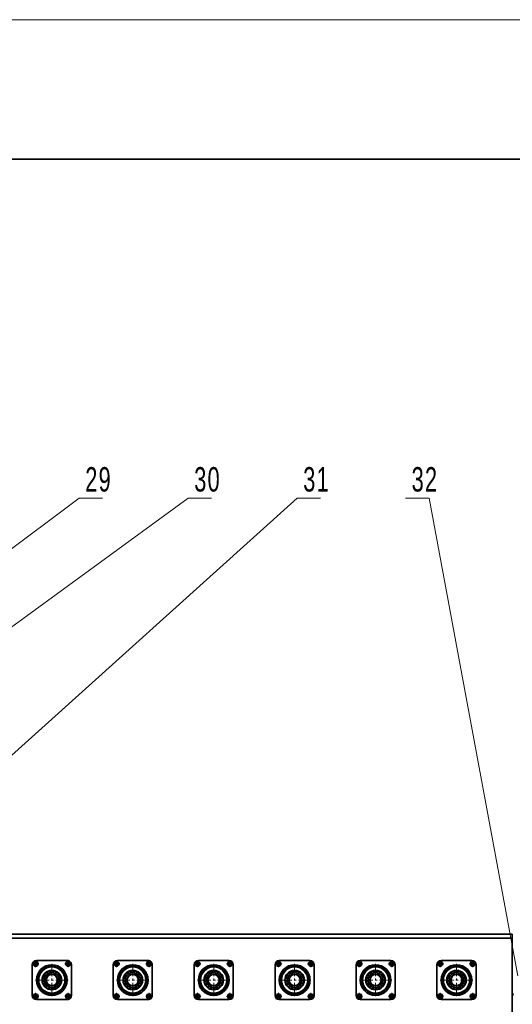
# Model space of a CAD drawing. Header units: millimetres. Extents: x -14862 to 14862, y -10512 to 10512.
# Tile 144 of 199: x -1299 to 466, y 6984 to 10512. Entities that reach past the tile are written whole.
import ezdxf

# ---------------------------------------------------------------- set-up
doc = ezdxf.new("R2010")
doc.units = ezdxf.units.MM
doc.header["$LTSCALE"] = 4
doc.linetypes.add('点画线', pattern=[18, 12, -2, 2, -2])
doc.layers.get('0').update_dxf_attribs({"lineweight": 18})
for name, color, linetype, lineweight in [('中心线层', 1, '点画线', 18), ('几何体', 7, 'Continuous', 35), ('尺寸线层', 3, 'Continuous', 18), ('注释', 3, 'Continuous', 18), ('粗实线层', 7, 'Continuous', 35), ('细实线层', 7, 'Continuous', 18)]:
    doc.layers.add(name, color=color, linetype=linetype, lineweight=lineweight)
doc.styles.add('SLDTEXTSTYLE1', font='txt', dxfattribs={"width": 0.667})
doc.styles.add('标准', font='txt', dxfattribs={"width": 0.667})
doc.dimstyles.new('GB_尺寸', dxfattribs={"dimtxt": 3.5, "dimasz": 4, "dimexe": 2, "dimexo": 0, "dimtad": 1, "dimdsep": 46, "dimtxsty": '标准', "dimblk": '_CAXARROW', "dimcen": 0, "dimdle": 8, "dimazin": 2, "dimtfac": 0.707107, "dimtdec": 3, "dimtmove": 2, "dimatfit": 3, "dimfxl": 0, "dimfrac": 2, "dimtolj": 1, "dimarcsym": 0})

# ---------------------------------------------------------------- blocks, each defined once
blk = doc.blocks.new('SW_NOTE_0_42_2')
at = {"layer": '注释', "color": 0}
for p, q in [((0, 0), (83.8, 0)), ((83.8, 0), (0, 0)), ((0, 0), (83.8, 0)), ((83.8, 0), (0, 0)), ((0, 0), (83.8, 0)), ((83.8, 0), (0, 0))]:
    blk.add_line(p, q, dxfattribs=at)
at = {"layer": '注释', "color": 0, "insert": (69.2, 111.4), "char_height": 87.5, "width": 151.004, "attachment_point": 2, "style": 'SLDTEXTSTYLE1'}
blk.add_mtext('\\T1.1;29', dxfattribs=at)
blk = doc.blocks.new('SW_NOTE_0_43_2')
at = {"layer": '注释', "color": 0}
for p, q in [((0, 0), (83.8, 0)), ((83.8, 0), (0, 0)), ((0, 0), (83.8, 0)), ((83.8, 0), (0, 0)), ((0, 0), (83.8, 0)), ((83.8, 0), (0, 0))]:
    blk.add_line(p, q, dxfattribs=at)
at = {"layer": '注释', "color": 0, "insert": (69.1, 111.4), "char_height": 87.5, "width": 150.519, "attachment_point": 2, "style": 'SLDTEXTSTYLE1'}
blk.add_mtext('\\T1.1;30', dxfattribs=at)
blk = doc.blocks.new('SW_NOTE_0_44_2')
at = {"layer": '注释', "color": 0}
for p, q in [((0, 0), (83.8, 0)), ((83.8, 0), (0, 0)), ((0, 0), (83.8, 0)), ((83.8, 0), (0, 0)), ((0, 0), (83.8, 0)), ((83.8, 0), (0, 0))]:
    blk.add_line(p, q, dxfattribs=at)
at = {"layer": '注释', "color": 0, "insert": (69.1, 111.4), "char_height": 87.5, "width": 131.742, "attachment_point": 2, "style": 'SLDTEXTSTYLE1'}
blk.add_mtext('\\T1.1;31', dxfattribs=at)
blk = doc.blocks.new('SW_NOTE_0_45_2')
at = {"layer": '注释', "color": 0}
for p, q in [((-83.8, 0), (0, 0)), ((0, 0), (-83.8, 0)), ((-83.8, 0), (0, 0)), ((0, 0), (-83.8, 0)), ((-83.8, 0), (0, 0)), ((0, 0), (-83.8, 0))]:
    blk.add_line(p, q, dxfattribs=at)
at = {"layer": '注释', "color": 0, "insert": (-14.7, 111.4), "char_height": 87.5, "width": 147.853, "attachment_point": 2, "style": 'SLDTEXTSTYLE1'}
blk.add_mtext('\\T1.1;32', dxfattribs=at)
blk = doc.blocks.new('*X116')
at = {"layer": '注释', "linetype": 'Continuous'}
blk.add_hatch(color=0, dxfattribs=at).paths.add_polyline_path([(-2733.4, -2044.8), (-2721.5, -2033.4), (-2719.1, -2036.7)], flags=0)
at = {"layer": '注释', "color": 0, "linetype": 'Continuous'}
blk.add_line((-2733.4, -2044.8), (0, 0), dxfattribs=at)
blk = doc.blocks.new('*X117')
at = {"layer": '注释', "linetype": 'Continuous'}
blk.add_hatch(color=0, dxfattribs=at).paths.add_polyline_path([(-2286.4, -1666.1), (-2274.4, -1654.8), (-2272, -1658.1)], flags=0)
at = {"layer": '注释', "color": 0, "linetype": 'Continuous'}
blk.add_line((-2286.4, -1666.1), (0, 0), dxfattribs=at)
blk = doc.blocks.new('*X118')
at = {"layer": '注释', "linetype": 'Continuous'}
blk.add_hatch(color=0, dxfattribs=at).paths.add_polyline_path([(-1713.4, -1542.3), (-1702.6, -1529.9), (-1699.9, -1532.9)], flags=0)
at = {"layer": '注释', "color": 0, "linetype": 'Continuous'}
blk.add_line((-1713.4, -1542.3), (0, 0), dxfattribs=at)
blk = doc.blocks.new('*X119')
at = {"layer": '注释', "linetype": 'Continuous'}
blk.add_hatch(color=0, dxfattribs=at).paths.add_polyline_path([(318.4, -1711.8), (313.4, -1696.1), (317.4, -1695.4)], flags=0)
at = {"layer": '注释', "color": 0, "linetype": 'Continuous'}
blk.add_line((318.4, -1711.8), (0, 0), dxfattribs=at)
blk = doc.blocks.new('*X145')
at = {"layer": '尺寸线层'}
for points in [[(-11533.9, 4553.6), (-11433.9, 4566.1), (-11433.9, 4541.1)], [(4383.7, 4553.6), (4283.7, 4566.1), (4283.7, 4541.1)]]:
    blk.add_hatch(color=0, dxfattribs=at).paths.add_polyline_path(points, flags=0)
at = {"layer": '尺寸线层', "color": 0}
for p, q in [((4383.7, 7085.9), (4383.7, 4503.6)), ((-11533.9, 5485.9), (-11533.9, 4503.6)), ((-11533.9, 4553.6), (4383.7, 4553.6))]:
    blk.add_line(p, q, dxfattribs=at)
at = {"layer": '尺寸线层', "color": 0, "insert": (-3575.1, 4612.7), "char_height": 87.5, "width": 423.34, "attachment_point": 5, "line_spacing_factor": 1.15057, "style": '标准'}
blk.add_mtext('\\T1.1;15950', dxfattribs=at)
blk = doc.blocks.new('_CAXARROW')
blk.add_hatch(color=0).paths.add_polyline_path([(0, 0), (-1, 0.125), (-1, -0.125)], flags=0)
blk = doc.blocks.new('$CAXA_FRAME_13B17AC1$')
at = {"layer": '粗实线层'}
blk.add_line((574.5, 400.5), (-574.5, 400.5), dxfattribs=at)
at = {"layer": '细实线层'}
blk.add_line((594.5, 420.5), (-594.5, 420.5), dxfattribs=at)

msp = doc.modelspace()

# ---------------------------------------------------------------- linework, layer by layer
at = {"layer": '中心线层'}
for p, q in [((-1254.195, 7129.236), (-1230.195, 7129.236)), ((-1242.195, 7117.236), (-1242.195, 7141.236)), ((-1183.86, 7012.9), (-1183.86, 7128.899)), ((-1137.523, 7129.236), (-1113.524, 7129.236)), ((-1125.523, 7117.236), (-1125.523, 7141.235)), ((-964.195, 7129.236), (-940.195, 7129.236)), ((-952.195, 7117.236), (-952.195, 7141.236)), ((-893.86, 7012.9), (-893.86, 7128.899)), ((-847.523, 7129.236), (-823.524, 7129.236)), ((-835.523, 7117.236), (-835.523, 7141.235)), ((-674.195, 7129.236), (-650.195, 7129.236)), ((-662.195, 7117.236), (-662.195, 7141.236)), ((-603.86, 7012.9), (-603.86, 7128.899)), ((-557.523, 7129.236), (-533.524, 7129.236)), ((-545.523, 7117.236), (-545.523, 7141.235)), ((-384.195, 7129.236), (-360.195, 7129.236)), ((-372.195, 7117.236), (-372.195, 7141.236)), ((-313.86, 7012.9), (-313.86, 7128.899)), ((-267.523, 7129.236), (-243.524, 7129.236)), ((-255.523, 7117.236), (-255.523, 7141.235)), ((-94.195, 7129.236), (-70.195, 7129.236)), ((-82.195, 7117.236), (-82.195, 7141.236)), ((-23.86, 7012.9), (-23.86, 7128.899)), ((22.477, 7129.236), (46.476, 7129.236)), ((34.477, 7117.236), (34.477, 7141.235)), ((195.805, 7129.236), (219.805, 7129.236)), ((207.805, 7117.236), (207.805, 7141.236)), ((266.14, 7012.9), (266.14, 7128.899)), ((312.477, 7129.236), (336.476, 7129.236)), ((324.477, 7117.236), (324.477, 7141.235)), ((-1241.86, 7070.9), (-1125.86, 7070.9)), ((-951.86, 7070.9), (-835.86, 7070.9)), ((-661.86, 7070.9), (-545.86, 7070.9)), ((-371.86, 7070.9), (-255.86, 7070.9)), ((-81.86, 7070.9), (34.14, 7070.9)), ((208.14, 7070.9), (324.14, 7070.9)), ((-1242.195, 7000.564), (-1242.195, 7024.563)), ((-1125.523, 7000.563), (-1125.523, 7024.563)), ((-952.195, 7000.564), (-952.195, 7024.563)), ((-835.523, 7000.563), (-835.523, 7024.563)), ((-662.195, 7000.564), (-662.195, 7024.563)), ((-545.523, 7000.563), (-545.523, 7024.563)), ((-372.195, 7000.564), (-372.195, 7024.563)), ((-255.523, 7000.563), (-255.523, 7024.563)), ((-82.195, 7000.564), (-82.195, 7024.563)), ((34.477, 7000.563), (34.477, 7024.563)), ((207.805, 7000.564), (207.805, 7024.563)), ((324.477, 7000.563), (324.477, 7024.563)), ((-1254.195, 7012.564), (-1230.196, 7012.564)), ((-1137.523, 7012.563), (-1113.524, 7012.563)), ((-964.195, 7012.564), (-940.196, 7012.564)), ((-847.523, 7012.563), (-823.524, 7012.563)), ((-674.195, 7012.564), (-650.196, 7012.564)), ((-557.523, 7012.563), (-533.524, 7012.563)), ((-384.195, 7012.564), (-360.196, 7012.564)), ((-267.523, 7012.563), (-243.524, 7012.563)), ((-94.195, 7012.564), (-70.196, 7012.564)), ((22.477, 7012.563), (46.476, 7012.563)), ((195.805, 7012.564), (219.804, 7012.564)), ((312.477, 7012.563), (336.476, 7012.563))]:
    msp.add_line(p, q, dxfattribs=at)
at = {"layer": '几何体'}
for p, q in [((466.141, 7235.9), (-11533.859, 7235.9)), ((466.141, 7220.9), (466.141, 7235.9)), ((466.141, 7220.9), (-11533.859, 7220.9)), ((466.141, 6920.9), (466.141, 7220.9)), ((-1247.404, 7131.727), (-1242.643, 7134.992)), ((-1246.957, 7125.97), (-1247.404, 7131.727)), ((-1242.643, 7134.992), (-1237.434, 7132.501)), ((-1238.859, 7140.9), (-1128.859, 7140.9)), ((-1237.434, 7132.501), (-1236.987, 7126.745)), ((-1131.279, 7128.789), (-1128.788, 7133.997)), ((-1128.014, 7124.027), (-1131.279, 7128.789)), ((-1128.788, 7133.997), (-1123.032, 7134.445)), ((-1123.032, 7134.445), (-1119.767, 7129.683)), ((-1119.767, 7129.683), (-1122.258, 7124.475)), ((-957.404, 7131.727), (-952.643, 7134.992)), ((-956.957, 7125.97), (-957.404, 7131.727)), ((-952.643, 7134.992), (-947.434, 7132.501)), ((-948.859, 7140.9), (-838.859, 7140.9)), ((-947.434, 7132.501), (-946.987, 7126.745)), ((-841.279, 7128.789), (-838.788, 7133.997)), ((-838.013, 7124.027), (-841.279, 7128.789)), ((-838.788, 7133.997), (-833.032, 7134.445)), ((-833.032, 7134.445), (-829.767, 7129.683)), ((-829.767, 7129.683), (-832.258, 7124.475)), ((-667.404, 7131.727), (-662.643, 7134.992)), ((-666.957, 7125.97), (-667.404, 7131.727)), ((-662.643, 7134.992), (-657.434, 7132.501)), ((-658.859, 7140.9), (-548.859, 7140.9)), ((-657.434, 7132.501), (-656.987, 7126.745)), ((-551.279, 7128.789), (-548.788, 7133.997)), ((-548.013, 7124.027), (-551.279, 7128.789)), ((-548.788, 7133.997), (-543.032, 7134.445)), ((-543.032, 7134.445), (-539.767, 7129.683)), ((-539.767, 7129.683), (-542.258, 7124.475)), ((-377.404, 7131.727), (-372.643, 7134.992)), ((-376.957, 7125.97), (-377.404, 7131.727)), ((-372.643, 7134.992), (-367.434, 7132.501)), ((-368.859, 7140.9), (-258.859, 7140.9)), ((-367.434, 7132.501), (-366.987, 7126.745)), ((-261.279, 7128.789), (-258.788, 7133.997)), ((-258.014, 7124.027), (-261.279, 7128.789)), ((-258.788, 7133.997), (-253.032, 7134.445)), ((-253.032, 7134.445), (-249.767, 7129.683)), ((-249.767, 7129.683), (-252.258, 7124.475)), ((-87.404, 7131.727), (-82.643, 7134.992)), ((-86.957, 7125.97), (-87.404, 7131.727)), ((-82.643, 7134.992), (-77.434, 7132.501)), ((-78.859, 7140.9), (31.141, 7140.9)), ((-77.434, 7132.501), (-76.987, 7126.745)), ((28.721, 7128.789), (31.212, 7133.997)), ((31.986, 7124.027), (28.721, 7128.789)), ((31.212, 7133.997), (36.968, 7134.445)), ((36.968, 7134.445), (40.233, 7129.683)), ((40.233, 7129.683), (37.742, 7124.475)), ((202.596, 7131.727), (207.357, 7134.992)), ((203.043, 7125.97), (202.596, 7131.727)), ((207.357, 7134.992), (212.566, 7132.501)), ((211.141, 7140.9), (321.14, 7140.9)), ((212.566, 7132.501), (213.013, 7126.745)), ((318.721, 7128.789), (321.212, 7133.997)), ((321.986, 7124.027), (318.721, 7128.789)), ((321.212, 7133.997), (326.968, 7134.445)), ((326.968, 7134.445), (330.233, 7129.683)), ((330.233, 7129.683), (327.742, 7124.475)), ((-1253.859, 7015.9), (-1253.859, 7125.9)), ((-1241.748, 7123.48), (-1246.957, 7125.97)), ((-1236.987, 7126.745), (-1241.748, 7123.48)), ((-1200.315, 7095.984), (-1201.204, 7095.377)), ((-1189.237, 7103.796), (-1189.302, 7103.705)), ((-1179.121, 7100.523), (-1180.187, 7100.674)), ((-1168.74, 7096.811), (-1169.679, 7097.337)), ((-1122.258, 7124.475), (-1128.014, 7124.027)), ((-1113.859, 7125.9), (-1113.859, 7015.9)), ((-963.859, 7015.9), (-963.859, 7125.9)), ((-951.748, 7123.48), (-956.957, 7125.97)), ((-946.987, 7126.745), (-951.748, 7123.48)), ((-910.315, 7095.984), (-911.204, 7095.377)), ((-899.237, 7103.796), (-899.302, 7103.705)), ((-889.121, 7100.523), (-890.187, 7100.674)), ((-878.74, 7096.811), (-879.679, 7097.337)), ((-832.258, 7124.475), (-838.013, 7124.027)), ((-823.859, 7125.9), (-823.859, 7015.9)), ((-673.859, 7015.9), (-673.859, 7125.9)), ((-661.748, 7123.48), (-666.957, 7125.97)), ((-656.987, 7126.745), (-661.748, 7123.48)), ((-620.315, 7095.984), (-621.204, 7095.377)), ((-609.237, 7103.796), (-609.302, 7103.705)), ((-599.121, 7100.523), (-600.187, 7100.674)), ((-588.74, 7096.811), (-589.679, 7097.337)), ((-542.258, 7124.475), (-548.013, 7124.027)), ((-533.859, 7125.9), (-533.859, 7015.9)), ((-383.859, 7015.9), (-383.859, 7125.9)), ((-371.748, 7123.48), (-376.957, 7125.97)), ((-366.987, 7126.745), (-371.748, 7123.48)), ((-330.315, 7095.984), (-331.204, 7095.377)), ((-319.237, 7103.796), (-319.302, 7103.705)), ((-309.121, 7100.523), (-310.187, 7100.674)), ((-298.74, 7096.811), (-299.679, 7097.337)), ((-252.258, 7124.475), (-258.014, 7124.027)), ((-243.859, 7125.9), (-243.859, 7015.9)), ((-93.859, 7015.9), (-93.859, 7125.9)), ((-81.748, 7123.48), (-86.957, 7125.97)), ((-76.987, 7126.745), (-81.748, 7123.48)), ((-40.315, 7095.984), (-41.204, 7095.377)), ((-29.237, 7103.796), (-29.302, 7103.705)), ((-19.121, 7100.523), (-20.187, 7100.674)), ((-8.74, 7096.811), (-9.679, 7097.337)), ((37.742, 7124.475), (31.986, 7124.027)), ((46.141, 7125.9), (46.141, 7015.9)), ((196.14, 7015.9), (196.14, 7125.9)), ((208.252, 7123.48), (203.043, 7125.97)), ((213.013, 7126.745), (208.252, 7123.48)), ((260.763, 7103.796), (260.698, 7103.705)), ((327.742, 7124.475), (321.986, 7124.027)), ((336.141, 7125.9), (336.141, 7015.9)), ((-1216.443, 7064.259), (-1216.505, 7064.166)), ((-1213.649, 7067.35), (-1213.502, 7066.284)), ((-1212.919, 7078.351), (-1213.168, 7077.304)), ((-1156.663, 7058.235), (-1156.226, 7059.219)), ((-1155.229, 7079.862), (-1155.569, 7080.883)), ((-926.443, 7064.259), (-926.505, 7064.166)), ((-923.649, 7067.35), (-923.502, 7066.284)), ((-922.919, 7078.351), (-923.168, 7077.304)), ((-866.663, 7058.235), (-866.226, 7059.219)), ((-865.229, 7079.862), (-865.569, 7080.883)), ((-636.443, 7064.259), (-636.505, 7064.166)), ((-633.649, 7067.35), (-633.502, 7066.284)), ((-632.919, 7078.351), (-633.168, 7077.304)), ((-576.663, 7058.235), (-576.227, 7059.219)), ((-575.229, 7079.862), (-575.569, 7080.883)), ((-346.443, 7064.259), (-346.505, 7064.166)), ((-343.649, 7067.35), (-343.502, 7066.284)), ((-342.919, 7078.351), (-343.168, 7077.304)), ((-286.663, 7058.235), (-286.227, 7059.219)), ((-285.229, 7079.862), (-285.569, 7080.883)), ((-56.443, 7064.259), (-56.505, 7064.166)), ((-53.649, 7067.35), (-53.502, 7066.284)), ((-52.919, 7078.351), (-53.168, 7077.304)), ((3.337, 7058.235), (3.773, 7059.219)), ((4.77, 7079.862), (4.43, 7080.883)), ((233.557, 7064.259), (233.494, 7064.166)), ((-1210.355, 7056.829), (-1209.833, 7055.887)), ((-1203.483, 7048.208), (-1202.656, 7047.518)), ((-1183.074, 7040.91), (-1181.999, 7040.957)), ((-1172.293, 7043.219), (-1171.308, 7043.651)), ((-1163.075, 7049.266), (-1162.312, 7050.026)), ((-920.355, 7056.829), (-919.833, 7055.887)), ((-913.482, 7048.208), (-912.656, 7047.518)), ((-893.074, 7040.91), (-891.999, 7040.957)), ((-882.293, 7043.219), (-881.308, 7043.651)), ((-873.075, 7049.266), (-872.312, 7050.026)), ((-630.355, 7056.829), (-629.833, 7055.887)), ((-623.483, 7048.208), (-622.656, 7047.518)), ((-603.074, 7040.91), (-601.999, 7040.957)), ((-592.293, 7043.219), (-591.308, 7043.651)), ((-583.075, 7049.266), (-582.312, 7050.026)), ((-340.355, 7056.829), (-339.833, 7055.887)), ((-333.483, 7048.208), (-332.656, 7047.518)), ((-313.074, 7040.91), (-311.999, 7040.957)), ((-302.293, 7043.219), (-301.308, 7043.651)), ((-293.075, 7049.266), (-292.312, 7050.026)), ((-50.355, 7056.829), (-49.833, 7055.887)), ((-43.483, 7048.208), (-42.656, 7047.518)), ((-23.074, 7040.91), (-21.999, 7040.957)), ((-12.293, 7043.219), (-11.308, 7043.651)), ((-3.075, 7049.266), (-2.312, 7050.026)), ((-1247.952, 7012.116), (-1245.461, 7017.325)), ((-1244.686, 7007.355), (-1247.952, 7012.116)), ((-1245.461, 7017.325), (-1239.705, 7017.772)), ((-1238.93, 7007.802), (-1244.686, 7007.355)), ((-1239.705, 7017.772), (-1236.44, 7013.011)), ((-1236.44, 7013.011), (-1238.93, 7007.802)), ((-1128.859, 7000.9), (-1238.859, 7000.9)), ((-1130.731, 7015.054), (-1125.97, 7018.319)), ((-1130.284, 7009.298), (-1130.731, 7015.054)), ((-1125.076, 7006.807), (-1130.284, 7009.298)), ((-1125.97, 7018.319), (-1120.762, 7015.829)), ((-1120.314, 7010.073), (-1125.076, 7006.807)), ((-1120.762, 7015.829), (-1120.314, 7010.073)), ((-957.952, 7012.116), (-955.461, 7017.325)), ((-954.686, 7007.355), (-957.952, 7012.116)), ((-955.461, 7017.325), (-949.705, 7017.772)), ((-948.93, 7007.802), (-954.686, 7007.355)), ((-949.705, 7017.772), (-946.44, 7013.011)), ((-946.44, 7013.011), (-948.93, 7007.802)), ((-838.859, 7000.9), (-948.859, 7000.9)), ((-840.731, 7015.054), (-835.97, 7018.319)), ((-840.284, 7009.298), (-840.731, 7015.054)), ((-835.076, 7006.807), (-840.284, 7009.298)), ((-835.97, 7018.319), (-830.762, 7015.829)), ((-830.314, 7010.073), (-835.076, 7006.807)), ((-830.762, 7015.829), (-830.314, 7010.073)), ((-667.952, 7012.116), (-665.461, 7017.325)), ((-664.686, 7007.355), (-667.952, 7012.116)), ((-665.461, 7017.325), (-659.705, 7017.772)), ((-658.93, 7007.802), (-664.686, 7007.355)), ((-659.705, 7017.772), (-656.44, 7013.011)), ((-656.44, 7013.011), (-658.93, 7007.802)), ((-548.859, 7000.9), (-658.859, 7000.9)), ((-550.731, 7015.054), (-545.97, 7018.319)), ((-550.284, 7009.298), (-550.731, 7015.054)), ((-545.076, 7006.807), (-550.284, 7009.298)), ((-545.97, 7018.319), (-540.762, 7015.829)), ((-540.314, 7010.073), (-545.076, 7006.807)), ((-540.762, 7015.829), (-540.314, 7010.073)), ((-377.952, 7012.116), (-375.461, 7017.325)), ((-374.687, 7007.355), (-377.952, 7012.116)), ((-375.461, 7017.325), (-369.705, 7017.772)), ((-368.93, 7007.802), (-374.687, 7007.355)), ((-369.705, 7017.772), (-366.44, 7013.011)), ((-366.44, 7013.011), (-368.93, 7007.802)), ((-258.859, 7000.9), (-368.859, 7000.9)), ((-260.732, 7015.054), (-255.97, 7018.319)), ((-260.284, 7009.298), (-260.732, 7015.054)), ((-255.076, 7006.807), (-260.284, 7009.298)), ((-255.97, 7018.319), (-250.762, 7015.829)), ((-250.315, 7010.073), (-255.076, 7006.807)), ((-250.762, 7015.829), (-250.315, 7010.073)), ((-87.952, 7012.116), (-85.461, 7017.325)), ((-84.686, 7007.355), (-87.952, 7012.116)), ((-85.461, 7017.325), (-79.705, 7017.772)), ((-78.93, 7007.802), (-84.686, 7007.355)), ((-79.705, 7017.772), (-76.44, 7013.011)), ((-76.44, 7013.011), (-78.93, 7007.802)), ((31.141, 7000.9), (-78.859, 7000.9)), ((29.268, 7015.054), (34.03, 7018.319)), ((29.716, 7009.298), (29.268, 7015.054)), ((34.924, 7006.807), (29.716, 7009.298)), ((34.03, 7018.319), (39.238, 7015.829)), ((39.685, 7010.073), (34.924, 7006.807)), ((39.238, 7015.829), (39.685, 7010.073)), ((202.048, 7012.116), (204.539, 7017.325)), ((205.314, 7007.355), (202.048, 7012.116)), ((204.539, 7017.325), (210.295, 7017.772)), ((211.07, 7007.802), (205.314, 7007.355)), ((210.295, 7017.772), (213.561, 7013.011)), ((213.561, 7013.011), (211.07, 7007.802)), ((321.14, 7000.9), (211.141, 7000.9)), ((319.268, 7015.054), (324.03, 7018.319)), ((319.716, 7009.298), (319.268, 7015.054)), ((324.924, 7006.807), (319.716, 7009.298)), ((324.03, 7018.319), (329.238, 7015.829)), ((329.686, 7010.073), (324.924, 7006.807)), ((329.238, 7015.829), (329.686, 7010.073))]:
    msp.add_line(p, q, dxfattribs=at)
for points in [[(-1190.142, 7100.234), (-1190.308, 7100.198), (-1191.191, 7099.99)], [(-900.142, 7100.234), (-900.308, 7100.198), (-901.19, 7099.99)], [(-610.142, 7100.234), (-610.308, 7100.198), (-611.19, 7099.99)], [(-320.142, 7100.234), (-320.308, 7100.198), (-321.19, 7099.99)], [(-30.142, 7100.234), (-30.309, 7100.198), (-31.19, 7099.99)], [(-1208.265, 7088.346), (-1208.69, 7087.735), (-1208.875, 7087.459)], [(-1160.4, 7089.599), (-1160.994, 7090.321), (-1161.086, 7090.429)], [(-1153.925, 7068.915), (-1153.903, 7069.275), (-1153.873, 7069.99)], [(-918.265, 7088.346), (-918.69, 7087.735), (-918.875, 7087.459)], [(-870.4, 7089.599), (-870.994, 7090.321), (-871.086, 7090.429)], [(-863.925, 7068.915), (-863.903, 7069.275), (-863.873, 7069.99)], [(-628.265, 7088.346), (-628.69, 7087.735), (-628.875, 7087.459)], [(-580.4, 7089.599), (-580.994, 7090.321), (-581.086, 7090.429)], [(-573.925, 7068.915), (-573.903, 7069.275), (-573.873, 7069.99)], [(-338.265, 7088.346), (-338.69, 7087.735), (-338.875, 7087.459)], [(-290.4, 7089.599), (-290.994, 7090.321), (-291.086, 7090.429)], [(-283.925, 7068.915), (-283.903, 7069.275), (-283.873, 7069.99)], [(-48.265, 7088.346), (-48.69, 7087.735), (-48.875, 7087.459)], [(-0.4, 7089.599), (-0.994, 7090.321), (-1.086, 7090.429)], [(6.075, 7068.915), (6.097, 7069.275), (6.127, 7069.99)], [(-1193.96, 7042.651), (-1193.438, 7042.47), (-1192.941, 7042.307)], [(-903.961, 7042.651), (-903.438, 7042.47), (-902.941, 7042.307)], [(-613.96, 7042.651), (-613.438, 7042.47), (-612.941, 7042.307)], [(-323.96, 7042.651), (-323.438, 7042.47), (-322.941, 7042.307)], [(-33.96, 7042.651), (-33.438, 7042.47), (-32.941, 7042.307)]]:
    msp.add_lwpolyline(points, dxfattribs=at)
for centre, radius in [((-1242.195, 7129.236), 9), ((-1242.196, 7129.236), 7.5), ((-1125.523, 7129.236), 9), ((-1125.523, 7129.236), 7.5), ((-952.195, 7129.236), 9), ((-952.196, 7129.236), 7.5), ((-835.523, 7129.236), 9), ((-835.523, 7129.236), 7.5), ((-662.196, 7129.236), 9), ((-662.196, 7129.236), 7.5), ((-545.523, 7129.236), 9), ((-545.523, 7129.236), 7.5), ((-372.196, 7129.236), 9), ((-372.195, 7129.236), 7.5), ((-255.523, 7129.236), 9), ((-255.523, 7129.236), 7.5), ((-82.196, 7129.236), 9), ((-82.195, 7129.236), 7.5), ((34.477, 7129.236), 9), ((34.477, 7129.236), 7.5), ((207.804, 7129.236), 9), ((207.805, 7129.236), 7.5), ((324.477, 7129.236), 9), ((324.477, 7129.236), 7.5), ((-1183.859, 7070.9), 55), ((-1183.859, 7070.9), 50), ((-1183.859, 7070.9), 47), ((-1183.859, 7070.9), 35), ((-1183.859, 7070.9), 33.333), ((-1183.859, 7070.899), 26.667), ((-893.859, 7070.9), 55), ((-893.859, 7070.9), 50), ((-893.859, 7070.9), 47), ((-893.859, 7070.9), 35), ((-893.859, 7070.9), 33.333), ((-893.859, 7070.899), 26.667), ((-603.859, 7070.9), 55), ((-603.859, 7070.9), 50), ((-603.859, 7070.9), 47), ((-603.859, 7070.9), 35), ((-603.859, 7070.9), 33.333), ((-603.859, 7070.899), 26.667), ((-313.859, 7070.9), 55), ((-313.859, 7070.9), 50), ((-313.859, 7070.9), 47), ((-313.859, 7070.9), 35), ((-313.859, 7070.899), 33.333), ((-313.859, 7070.899), 26.667), ((-23.859, 7070.9), 55), ((-23.859, 7070.9), 50), ((-23.859, 7070.9), 47), ((-23.859, 7070.9), 35), ((-23.859, 7070.899), 33.333), ((-23.859, 7070.9), 26.667), ((266.141, 7070.9), 55), ((266.141, 7070.9), 50), ((266.141, 7070.9), 47), ((266.141, 7070.9), 35), ((266.141, 7070.899), 33.333), ((266.141, 7070.9), 26.667), ((-1183.859, 7070.9), 21.1), ((-1183.859, 7070.9), 20), ((-893.859, 7070.9), 21.1), ((-893.859, 7070.9), 20), ((-603.859, 7070.9), 21.1), ((-603.859, 7070.9), 20), ((-313.859, 7070.9), 21.1), ((-313.859, 7070.9), 20), ((-23.859, 7070.9), 21.1), ((-23.86, 7070.9), 20), ((266.141, 7070.9), 21.1), ((266.141, 7070.9), 20), ((-1242.196, 7012.563), 9), ((-1242.196, 7012.563), 7.5), ((-1125.523, 7012.563), 9), ((-1125.523, 7012.563), 7.5), ((-952.196, 7012.563), 9), ((-952.196, 7012.563), 7.5), ((-835.523, 7012.563), 9), ((-835.523, 7012.563), 7.5), ((-662.196, 7012.563), 9), ((-662.196, 7012.563), 7.5), ((-545.523, 7012.563), 9), ((-545.523, 7012.563), 7.5), ((-372.195, 7012.563), 9), ((-372.196, 7012.563), 7.5), ((-255.523, 7012.563), 9), ((-255.523, 7012.563), 7.5), ((-82.195, 7012.563), 9), ((-82.196, 7012.563), 7.5), ((34.477, 7012.563), 9), ((34.477, 7012.563), 7.5), ((207.805, 7012.563), 9), ((207.804, 7012.563), 7.5), ((324.477, 7012.563), 9), ((324.477, 7012.563), 7.5)]:
    msp.add_circle(centre, radius, dxfattribs=at)
for centre, radius, start, end in [((-1238.859, 7125.899), 15, 90.001682, 179.99883), ((-1242.194, 7129.235), 5.001, 124.448826, 184.433936), ((-1242.196, 7129.236), 5, 184.446069, 244.443884), ((-1242.196, 7129.236), 5, 64.442624, 124.444708), ((-1242.196, 7129.236), 5, 4.446069, 64.443884), ((-1242.197, 7129.237), 5.001, 304.448826, 4.433936), ((-1125.521, 7129.236), 5.002, 154.453537, 214.429157), ((-1125.523, 7129.236), 5, 94.444739, 154.445101), ((-1128.859, 7125.9), 14.999, 359.998061, 90.001427), ((-1125.523, 7129.236), 5, 34.444734, 94.443078), ((-1125.523, 7129.236), 5, 334.44903, 34.444559), ((-948.859, 7125.899), 15, 90.001682, 179.99883), ((-952.195, 7129.235), 5.001, 124.448826, 184.433936), ((-952.196, 7129.236), 5, 184.446069, 244.443884), ((-952.196, 7129.236), 5, 64.442624, 124.444708), ((-952.196, 7129.236), 5, 4.446069, 64.443884), ((-952.194, 7129.235), 4.998, 304.430429, 4.452333), ((-835.521, 7129.236), 5.002, 154.453537, 214.429157), ((-835.523, 7129.236), 5, 94.438135, 154.445524), ((-838.859, 7125.9), 14.999, 359.998061, 90.001427), ((-835.523, 7129.236), 5, 34.44431, 94.438787), ((-835.523, 7129.236), 5, 334.44903, 34.444559), ((-658.859, 7125.899), 15, 89.999861, 179.99883), ((-662.196, 7129.236), 4.999, 124.443378, 184.449243), ((-662.197, 7129.235), 4.998, 184.431608, 244.449332), ((-662.196, 7129.236), 5, 64.442624, 124.444708), ((-662.196, 7129.236), 5, 4.446069, 64.443884), ((-662.194, 7129.235), 4.998, 304.430429, 4.452333), ((-545.523, 7129.236), 5, 154.44903, 214.444559), ((-545.523, 7129.236), 5, 94.438135, 154.445524), ((-548.859, 7125.899), 15, 0.00117, 90.000139), ((-545.523, 7129.237), 4.999, 34.435512, 94.447585), ((-545.523, 7129.236), 5, 334.44903, 34.444559), ((-368.859, 7125.899), 15, 89.999861, 179.99883), ((-372.196, 7129.236), 4.999, 124.443378, 184.449243), ((-372.197, 7129.235), 4.998, 184.431608, 244.449332), ((-372.196, 7129.236), 5, 64.442624, 124.444708), ((-372.196, 7129.236), 5, 4.446069, 64.443884), ((-372.195, 7129.235), 4.999, 304.443378, 4.449243), ((-255.523, 7129.236), 5, 154.44903, 214.444559), ((-255.523, 7129.236), 5, 94.438135, 154.445524), ((-258.859, 7125.899), 15, 0.00117, 90.000139), ((-255.523, 7129.236), 5, 34.444734, 94.443078), ((-255.525, 7129.236), 5.002, 334.453537, 34.429157), ((-78.859, 7125.899), 15, 89.999861, 179.99883), ((-82.196, 7129.236), 4.999, 124.443378, 184.449243), ((-82.197, 7129.235), 4.998, 184.431608, 244.449332), ((-82.196, 7129.236), 5, 64.444203, 124.443128), ((-82.196, 7129.236), 5, 4.446069, 64.443884), ((-82.195, 7129.235), 4.999, 304.443378, 4.449243), ((34.477, 7129.236), 5, 154.44903, 214.444559), ((34.477, 7129.236), 5, 94.438135, 154.445524), ((31.141, 7125.899), 15, 0.00117, 90.000139), ((34.477, 7129.236), 5, 34.444734, 94.443078), ((34.475, 7129.236), 5.002, 334.453537, 34.429157), ((211.141, 7125.899), 15, 89.999861, 179.99883), ((207.804, 7129.236), 4.999, 124.443378, 184.449243), ((207.805, 7129.236), 5.001, 184.448426, 244.432514), ((207.804, 7129.235), 5.001, 64.445714, 124.440771), ((207.803, 7129.235), 5.001, 4.448426, 64.432514), ((207.805, 7129.235), 4.999, 304.443378, 4.449243), ((324.477, 7129.236), 5, 154.44903, 214.444559), ((324.478, 7129.235), 5.001, 94.449668, 154.433991), ((321.141, 7125.899), 15, 0.00117, 90.000139), ((324.477, 7129.236), 5, 34.444734, 94.443078), ((324.475, 7129.236), 5.002, 334.453537, 34.429157), ((-1242.196, 7129.236), 5, 244.442624, 304.444708), ((-1205.029, 7092.156), 5.001, 359.411658, 83.217088), ((-1195.92, 7098.368), 5, 165.361142, 249.184539), ((-1195.919, 7098.369), 4.999, 338.220187, 62.050052), ((-1185.182, 7100.87), 5, 145.473629, 228.002836), ((-1185.182, 7100.87), 5, 317.053175, 40.877081), ((-1174.269, 7099.325), 4.998, 145.452823, 206.841536), ((-1174.271, 7099.33), 4.993, 122.994291, 145.486707), ((-1174.266, 7099.324), 4.999, 295.868408, 19.703537), ((-1164.647, 7093.94), 4.999, 145.47013, 185.656791), ((-1164.646, 7093.939), 5, 101.829582, 145.466843), ((-1164.646, 7093.94), 5, 274.699875, 358.519149), ((-1125.523, 7129.236), 5, 214.444734, 274.443078), ((-1125.523, 7129.236), 5, 274.438135, 334.445524), ((-952.196, 7129.236), 5, 244.442624, 304.444708), ((-915.028, 7092.157), 5, 359.400086, 83.228661), ((-905.92, 7098.368), 5, 165.361142, 249.184539), ((-905.919, 7098.369), 4.999, 338.220187, 62.050052), ((-895.182, 7100.87), 5, 145.473629, 228.002836), ((-895.183, 7100.87), 5, 317.055684, 40.866393), ((-884.266, 7099.324), 5.001, 145.473063, 206.821296), ((-884.271, 7099.33), 4.993, 122.994291, 145.486707), ((-884.266, 7099.324), 4.999, 295.868408, 19.703537), ((-874.647, 7093.94), 4.999, 145.47013, 185.656791), ((-874.646, 7093.939), 5, 101.829582, 145.466843), ((-874.646, 7093.94), 5, 274.699875, 358.519149), ((-835.523, 7129.236), 5, 214.444734, 274.443078), ((-835.523, 7129.236), 5, 274.438135, 334.445524), ((-662.196, 7129.236), 5, 244.442624, 304.444708), ((-625.028, 7092.157), 5, 359.400086, 83.228661), ((-615.92, 7098.368), 5, 165.361142, 249.184539), ((-615.919, 7098.369), 4.999, 338.220187, 62.050052), ((-605.182, 7100.87), 5, 145.473629, 228.002836), ((-605.183, 7100.87), 5, 317.055684, 40.866393), ((-594.266, 7099.324), 5.001, 145.473063, 206.821296), ((-594.271, 7099.33), 4.993, 122.994291, 145.486707), ((-594.266, 7099.324), 4.999, 295.868408, 19.703537), ((-584.647, 7093.94), 4.999, 145.47013, 185.656791), ((-584.646, 7093.939), 5, 101.829582, 145.466843), ((-584.646, 7093.94), 5, 274.699875, 358.519149), ((-545.523, 7129.235), 4.999, 214.435512, 274.447585), ((-545.523, 7129.236), 5, 274.438135, 334.445524), ((-372.196, 7129.237), 5.001, 244.445714, 304.440771), ((-335.028, 7092.157), 5, 359.400086, 83.228661), ((-325.92, 7098.368), 5, 165.361142, 249.184539), ((-325.92, 7098.368), 5, 338.232545, 62.045374), ((-315.182, 7100.87), 5, 145.473629, 228.002836), ((-315.183, 7100.87), 5, 317.055684, 40.866393), ((-304.266, 7099.324), 5.001, 145.473063, 206.821296), ((-304.271, 7099.33), 4.993, 122.994291, 145.486707), ((-304.267, 7099.325), 5, 295.871528, 19.692843), ((-294.65, 7093.94), 4.996, 145.44833, 185.663186), ((-294.647, 7093.942), 4.998, 101.824061, 145.48051), ((-294.646, 7093.94), 5, 274.699875, 358.519149), ((-255.523, 7129.236), 5, 214.44431, 274.438787), ((-255.523, 7129.236), 5, 274.438135, 334.445524), ((-82.196, 7129.237), 5.001, 244.445714, 304.440771), ((-45.028, 7092.157), 5, 359.400086, 83.228661), ((-35.92, 7098.368), 5, 165.361142, 249.184539), ((-35.92, 7098.368), 5, 338.232545, 62.045374), ((-25.182, 7100.87), 5, 145.473629, 228.002836), ((-25.183, 7100.87), 5, 317.055684, 40.866393), ((-14.266, 7099.324), 5.001, 145.473063, 206.821296), ((-14.272, 7099.33), 4.993, 122.994291, 145.486707), ((-14.267, 7099.325), 5, 295.871528, 19.692843), ((-4.65, 7093.94), 4.996, 145.44833, 185.663186), ((-4.647, 7093.942), 4.998, 101.824061, 145.48051), ((-4.646, 7093.94), 5, 274.699875, 358.519149), ((34.477, 7129.236), 5, 214.444734, 274.443078), ((34.477, 7129.236), 5, 274.444739, 334.445101), ((207.804, 7129.237), 5.001, 244.445714, 304.440771), ((244.972, 7092.157), 5, 359.400086, 83.228661), ((254.08, 7098.368), 5, 165.362779, 249.175631), ((254.08, 7098.368), 5, 338.232545, 62.045374), ((264.818, 7100.87), 5, 145.473629, 228.002836), ((264.817, 7100.87), 5, 317.055684, 40.866393), ((275.734, 7099.324), 5.001, 145.473063, 206.821296), ((275.728, 7099.33), 4.993, 122.994291, 145.486707), ((275.733, 7099.325), 5, 295.881304, 19.69064), ((285.357, 7093.939), 5.003, 145.478236, 185.63328), ((285.353, 7093.942), 4.998, 101.824061, 145.48051), ((285.354, 7093.94), 5, 274.699875, 358.519149), ((324.477, 7129.236), 5, 214.444734, 274.443078), ((324.477, 7129.236), 5, 274.444739, 334.445101), ((-1213.824, 7072.347), 5, 228.89125, 312.710464), ((-1213.824, 7072.348), 5, 41.755797, 125.57867), ((-1212.324, 7061.425), 5, 62.933059, 145.471847), ((-1211.278, 7083.074), 5, 207.713428, 291.536385), ((-1212.324, 7061.425), 5, 250.068903, 333.886389), ((-1211.278, 7083.074), 5, 20.578454, 104.40234), ((-1205.028, 7092.157), 5, 186.54055, 270.355085), ((-1157.605, 7085.436), 5.017, 145.498899, 164.439041), ((-1157.62, 7085.443), 5, 80.656794, 145.468348), ((-1159.144, 7053.895), 5, 17.122943, 100.949961), ((-1157.621, 7085.444), 5, 253.523622, 337.339681), ((-1154.67, 7063.97), 5, 211.168654, 294.990706), ((-1154.138, 7074.983), 5, 59.478272, 143.300447), ((-1154.67, 7063.971), 5, 38.303179, 122.121804), ((-1154.138, 7074.983), 5, 232.347085, 316.164307), ((-923.824, 7072.347), 5, 228.89125, 312.710464), ((-923.824, 7072.347), 5, 41.76013, 125.575238), ((-922.324, 7061.425), 5, 62.933417, 145.469456), ((-921.278, 7083.074), 5, 207.713428, 291.536385), ((-922.324, 7061.425), 5, 250.068903, 333.886389), ((-921.278, 7083.074), 5, 20.578454, 104.40234), ((-915.028, 7092.157), 5, 186.54055, 270.355085), ((-867.605, 7085.436), 5.017, 145.498899, 164.439041), ((-867.62, 7085.443), 5, 80.656794, 145.468348), ((-869.144, 7053.895), 5, 17.122943, 100.949961), ((-867.62, 7085.443), 4.999, 253.52057, 337.346246), ((-864.671, 7063.97), 5, 211.168654, 294.990706), ((-864.138, 7074.983), 5, 59.478272, 143.300447), ((-864.67, 7063.971), 5, 38.301548, 122.123435), ((-864.138, 7074.983), 5, 232.347085, 316.164307), ((-633.824, 7072.347), 5, 228.89125, 312.710464), ((-633.824, 7072.347), 5, 41.76013, 125.575238), ((-632.324, 7061.425), 5, 62.933417, 145.469456), ((-631.278, 7083.074), 5, 207.717353, 291.532461), ((-632.324, 7061.425), 5, 250.068903, 333.886389), ((-631.278, 7083.074), 5, 20.578454, 104.40234), ((-625.028, 7092.157), 5, 186.54055, 270.355085), ((-577.617, 7085.443), 5.003, 145.488457, 164.479475), ((-577.621, 7085.443), 5, 80.656794, 145.468348), ((-579.144, 7053.895), 5, 17.122943, 100.949961), ((-577.62, 7085.443), 4.999, 253.52057, 337.346246), ((-574.67, 7063.971), 5, 211.173935, 294.985425), ((-574.139, 7074.983), 5, 59.478272, 143.300447), ((-574.67, 7063.971), 5, 38.301548, 122.123435), ((-574.139, 7074.983), 5, 232.347085, 316.164307), ((-343.824, 7072.347), 5, 228.89125, 312.710464), ((-343.824, 7072.347), 5, 41.76013, 125.575238), ((-342.324, 7061.425), 5, 62.933417, 145.469456), ((-341.278, 7083.074), 5, 207.717353, 291.532461), ((-342.324, 7061.425), 5, 250.068903, 333.886389), ((-341.278, 7083.074), 5, 20.578454, 104.40234), ((-335.028, 7092.157), 5, 186.54055, 270.355085), ((-287.617, 7085.443), 5.003, 145.488457, 164.479475), ((-287.621, 7085.443), 5, 80.656794, 145.468348), ((-289.144, 7053.895), 5, 17.122943, 100.949961), ((-287.62, 7085.443), 4.999, 253.52057, 337.346246), ((-284.67, 7063.971), 5, 211.173935, 294.985425), ((-284.139, 7074.983), 5, 59.478272, 143.300447), ((-284.67, 7063.971), 5, 38.301548, 122.123435), ((-284.139, 7074.983), 5, 232.347085, 316.164307), ((-53.825, 7072.347), 5, 228.89125, 312.710464), ((-53.824, 7072.347), 5, 41.757912, 125.577456), ((-52.324, 7061.424), 5, 62.935749, 145.467124), ((-51.278, 7083.074), 5, 207.717353, 291.532461), ((-52.324, 7061.425), 5, 250.068903, 333.886389), ((-51.278, 7083.074), 5, 20.578454, 104.40234), ((-45.028, 7092.157), 5, 186.54055, 270.355085), ((2.383, 7085.443), 5.003, 145.488457, 164.479475), ((2.379, 7085.443), 5, 80.656794, 145.468348), ((0.856, 7053.895), 4.999, 17.121983, 100.946712), ((2.38, 7085.443), 4.999, 253.52057, 337.346246), ((5.33, 7063.971), 5, 211.173935, 294.985425), ((5.861, 7074.983), 5, 59.479621, 143.299098), ((5.33, 7063.971), 5, 38.301548, 122.123435), ((5.861, 7074.983), 5, 232.347085, 316.164307), ((236.176, 7072.347), 5, 228.88919, 312.712638), ((236.176, 7072.347), 5, 41.757912, 125.577456), ((237.676, 7061.424), 5, 62.935749, 145.467124), ((238.722, 7083.074), 5, 207.717353, 291.532461), ((237.676, 7061.425), 5, 250.068903, 333.886389), ((238.722, 7083.073), 5.001, 20.586069, 104.398504), ((244.971, 7092.156), 4.999, 186.5311, 270.364535), ((292.366, 7085.449), 4.985, 145.437658, 164.500282), ((292.38, 7085.444), 5, 80.652036, 145.473106), ((290.856, 7053.895), 4.999, 17.121983, 100.946712), ((292.38, 7085.443), 4.999, 253.52057, 337.346246), ((295.33, 7063.97), 5, 211.16725, 294.989729), ((295.861, 7074.983), 5, 59.479621, 143.299098), ((295.33, 7063.971), 5, 38.301548, 122.123435), ((295.862, 7074.982), 5, 232.344598, 316.167401), ((-1206.987, 7051.785), 4.992, 145.444251, 167.94364), ((-1206.979, 7051.782), 5, 84.109785, 145.472004), ((-1206.979, 7051.782), 4.999, 271.239848, 355.069081), ((-1198.511, 7044.721), 5, 145.471997, 189.106614), ((-1198.511, 7044.72), 5.001, 105.290583, 145.464076), ((-1198.512, 7044.721), 5, 292.425756, 16.235447), ((-1188.065, 7041.196), 5, 145.474336, 210.283285), ((-1188.076, 7041.206), 4.986, 126.430378, 145.493516), ((-1188.066, 7041.196), 5, 313.598848, 37.409933), ((-1177.052, 7041.682), 4.999, 147.634123, 231.46534), ((-1177.051, 7041.682), 4.999, 334.769722, 58.600952), ((-1166.957, 7046.114), 4.999, 168.810097, 252.640527), ((-1166.957, 7046.114), 5, 355.952863, 79.76507), ((-1159.145, 7053.894), 4.999, 189.987439, 273.818585), ((-916.987, 7051.785), 4.992, 145.444251, 167.94364), ((-916.979, 7051.782), 5, 84.109785, 145.472004), ((-916.979, 7051.782), 4.999, 271.239848, 355.069081), ((-908.511, 7044.721), 5, 145.471997, 189.106614), ((-908.511, 7044.72), 5.001, 105.290583, 145.464076), ((-908.512, 7044.721), 5, 292.425756, 16.235447), ((-898.065, 7041.196), 5, 145.474336, 210.283285), ((-898.076, 7041.206), 4.986, 126.430378, 145.493516), ((-898.066, 7041.196), 5, 313.598848, 37.409933), ((-887.052, 7041.682), 4.999, 147.634123, 231.46534), ((-887.051, 7041.682), 4.999, 334.769722, 58.600952), ((-876.957, 7046.114), 4.999, 168.810097, 252.640527), ((-876.957, 7046.114), 5, 355.952863, 79.76507), ((-869.145, 7053.894), 4.999, 189.987439, 273.818585), ((-626.965, 7051.776), 5.015, 145.496806, 167.891084), ((-626.979, 7051.782), 5, 84.109785, 145.472004), ((-626.979, 7051.782), 4.999, 271.239848, 355.069081), ((-618.511, 7044.721), 5, 145.471997, 189.106614), ((-618.511, 7044.72), 5.001, 105.290583, 145.464076), ((-618.512, 7044.721), 5, 292.425756, 16.235447), ((-608.065, 7041.196), 5, 145.474336, 210.283285), ((-608.076, 7041.206), 4.986, 126.430378, 145.493516), ((-608.067, 7041.196), 5.001, 313.609291, 37.407645), ((-597.052, 7041.682), 4.999, 147.634123, 231.46534), ((-597.051, 7041.682), 5, 334.772352, 58.590485), ((-586.957, 7046.114), 4.999, 168.810097, 252.640527), ((-586.957, 7046.114), 5, 355.952863, 79.76507), ((-579.145, 7053.894), 4.999, 189.987439, 273.818585), ((-336.974, 7051.781), 5.005, 145.487983, 167.925675), ((-336.979, 7051.782), 5, 84.109785, 145.472004), ((-336.979, 7051.782), 4.999, 271.239848, 355.069081), ((-328.511, 7044.721), 5, 145.471997, 189.106614), ((-328.511, 7044.72), 5.001, 105.290583, 145.464076), ((-328.512, 7044.721), 5, 292.425756, 16.235447), ((-318.065, 7041.196), 5, 145.474336, 210.283285), ((-318.052, 7041.182), 5.019, 126.494653, 145.429242), ((-318.065, 7041.196), 5, 313.594842, 37.422094), ((-307.052, 7041.682), 4.999, 147.634123, 231.46534), ((-307.051, 7041.682), 5, 334.772352, 58.590485), ((-296.956, 7046.115), 5.001, 168.82285, 252.627774), ((-296.957, 7046.114), 5, 355.952863, 79.76507), ((-289.145, 7053.894), 4.999, 189.987439, 273.818585), ((-46.974, 7051.781), 5.005, 145.487983, 167.925675), ((-46.979, 7051.782), 5, 84.109785, 145.472004), ((-46.979, 7051.782), 4.999, 271.239848, 355.069081), ((-38.511, 7044.721), 5, 145.471997, 189.106614), ((-38.511, 7044.72), 5.001, 105.290583, 145.464076), ((-38.512, 7044.721), 5, 292.425756, 16.235447), ((-28.065, 7041.196), 5, 145.474336, 210.283285), ((-28.052, 7041.182), 5.019, 126.494653, 145.429242), ((-28.065, 7041.196), 5, 313.594842, 37.422094), ((-17.05, 7041.682), 5.001, 147.648171, 231.451293), ((-17.051, 7041.682), 5, 334.772352, 58.590485), ((-6.956, 7046.115), 5.001, 168.82285, 252.627774), ((-6.956, 7046.115), 4.999, 355.942205, 79.775728), ((0.855, 7053.894), 4.999, 189.987439, 273.818585), ((243.026, 7051.781), 5.005, 145.487983, 167.925675), ((243.021, 7051.781), 5.001, 84.112451, 145.464849), ((243.021, 7051.783), 5, 271.244861, 355.058473), ((251.488, 7044.721), 5, 145.471997, 189.106614), ((251.489, 7044.72), 5.001, 105.290583, 145.464076), ((251.488, 7044.721), 5, 292.425756, 16.235447), ((261.933, 7041.196), 4.999, 145.4587, 210.288733), ((261.942, 7041.189), 5.01, 126.491017, 145.456672), ((261.935, 7041.196), 5, 313.594842, 37.422094), ((272.95, 7041.682), 5.001, 147.648171, 231.451293), ((272.949, 7041.682), 5, 334.772352, 58.590485), ((283.044, 7046.115), 5.001, 168.82285, 252.627774), ((283.044, 7046.115), 4.999, 355.942205, 79.775728), ((290.856, 7053.895), 5, 189.997226, 273.808798), ((462.759, 7019.3), 6.001, 304.305423, 55.694577), ((-1238.859, 7015.9), 15, 180.001167, 269.998324), ((-1242.197, 7012.563), 4.999, 154.433194, 214.449507), ((-1242.196, 7012.563), 5, 94.44457, 154.445165), ((-1242.196, 7012.563), 5, 214.444683, 274.44309), ((-1242.196, 7012.563), 5, 34.444683, 94.44309), ((-1242.196, 7012.563), 5, 274.44457, 334.445165), ((-1242.194, 7012.564), 4.999, 334.433194, 34.449507), ((-1125.523, 7012.564), 4.999, 124.443375, 184.44921), ((-1125.524, 7012.562), 4.998, 184.431627, 244.449289), ((-1128.859, 7015.899), 14.999, 269.998567, 0.001942), ((-1125.523, 7012.564), 5, 64.442677, 124.444527), ((-1125.523, 7012.564), 5.001, 244.445767, 304.44059), ((-1125.523, 7012.563), 5, 4.446088, 64.443841), ((-1125.522, 7012.563), 4.999, 304.443375, 4.44921), ((-948.859, 7015.9), 15, 180.001167, 269.998324), ((-952.197, 7012.563), 4.999, 154.433194, 214.449507), ((-952.196, 7012.563), 5, 94.44457, 154.445165), ((-952.196, 7012.563), 5, 214.444683, 274.44309), ((-952.196, 7012.563), 5, 34.444683, 94.44309), ((-952.196, 7012.565), 5.001, 274.449499, 334.434055), ((-952.196, 7012.563), 5, 334.449018, 34.444578), ((-835.523, 7012.564), 4.999, 124.443375, 184.44921), ((-835.524, 7012.562), 4.998, 184.431627, 244.449289), ((-838.859, 7015.899), 14.999, 269.998567, 0.001942), ((-835.523, 7012.563), 5, 64.444256, 124.442948), ((-835.523, 7012.564), 5.001, 244.445767, 304.44059), ((-835.523, 7012.563), 5, 4.446088, 64.443841), ((-835.522, 7012.563), 4.999, 304.443375, 4.44921), ((-658.859, 7015.9), 15, 180.001167, 270.000145), ((-662.194, 7012.563), 5.002, 154.453525, 214.429176), ((-662.196, 7012.563), 5, 94.44457, 154.445165), ((-662.196, 7012.563), 5, 214.444683, 274.44309), ((-662.196, 7012.563), 5, 34.444683, 94.44309), ((-662.196, 7012.565), 5.001, 274.449499, 334.434055), ((-662.196, 7012.563), 5, 334.449018, 34.444578), ((-545.523, 7012.564), 4.999, 124.443375, 184.44921), ((-545.522, 7012.564), 5.001, 184.448446, 244.43247), ((-548.859, 7015.9), 15, 269.999855, 359.998833), ((-545.523, 7012.563), 5.001, 64.445767, 124.44059), ((-545.523, 7012.564), 5.001, 244.445767, 304.44059), ((-545.524, 7012.563), 5.001, 4.448446, 64.43247), ((-545.522, 7012.563), 4.999, 304.443375, 4.44921), ((-368.859, 7015.9), 15, 180.001167, 270.000145), ((-372.194, 7012.563), 5.002, 154.453525, 214.429176), ((-372.196, 7012.563), 5, 94.44457, 154.445165), ((-372.196, 7012.563), 5, 214.444683, 274.44309), ((-372.196, 7012.563), 5, 34.444683, 94.44309), ((-372.195, 7012.563), 5, 274.437966, 334.445588), ((-372.196, 7012.563), 5, 334.449018, 34.444578), ((-255.523, 7012.564), 4.999, 124.443375, 184.44921), ((-255.523, 7012.564), 5, 184.446088, 244.443841), ((-258.859, 7015.9), 15, 269.999855, 359.998833), ((-255.523, 7012.563), 5.001, 64.445767, 124.44059), ((-255.523, 7012.563), 5, 244.444256, 304.442948), ((-255.522, 7012.564), 4.998, 4.431627, 64.449289), ((-255.523, 7012.563), 4.999, 304.443375, 4.44921), ((-78.859, 7015.9), 15, 180.001167, 270.000145), ((-82.194, 7012.563), 5.002, 154.453525, 214.429176), ((-82.196, 7012.564), 5, 94.437966, 154.445588), ((-82.196, 7012.563), 5, 214.444683, 274.44309), ((-82.196, 7012.563), 5, 34.44426, 94.438799), ((-82.195, 7012.563), 5, 274.437966, 334.445588), ((-82.196, 7012.563), 5, 334.449018, 34.444578), ((34.476, 7012.564), 4.999, 124.443375, 184.44921), ((34.477, 7012.564), 5, 184.446088, 244.443841), ((31.141, 7015.9), 15, 269.999855, 359.998833), ((34.477, 7012.563), 5.001, 64.445767, 124.44059), ((34.477, 7012.563), 5, 244.442677, 304.444527), ((34.478, 7012.564), 4.998, 4.431627, 64.449289), ((34.477, 7012.563), 4.999, 304.443375, 4.44921), ((211.141, 7015.9), 15, 180.001167, 270.000145), ((207.805, 7012.564), 5, 154.449018, 214.444578), ((207.804, 7012.564), 5, 94.437966, 154.445588), ((207.804, 7012.562), 4.999, 214.435461, 274.447597), ((207.805, 7012.565), 4.999, 34.435461, 94.447597), ((207.805, 7012.563), 5, 274.437966, 334.445588), ((207.804, 7012.563), 5, 334.449018, 34.444578), ((324.475, 7012.564), 4.998, 124.430426, 184.452299), ((324.477, 7012.564), 5, 184.446088, 244.443841), ((321.141, 7015.9), 15, 269.999855, 359.998833), ((324.477, 7012.564), 5, 64.442677, 124.444527), ((324.477, 7012.563), 5, 244.442677, 304.444527), ((324.478, 7012.564), 4.998, 4.431627, 64.449289), ((324.477, 7012.563), 4.999, 304.443375, 4.44921)]:
    msp.add_arc(centre, radius, start, end, dxfattribs=at)

# ---------------------------------------------------------------- block references
at = {"layer": '注释'}
for name, p in [('SW_NOTE_0_42_2', (-1085.58, 8797.707)), ('SW_NOTE_0_43_2', (-695.024, 8797.707)), ('SW_NOTE_0_44_2', (-304.468, 8797.707)), ('SW_NOTE_0_45_2', (167.73, 8797.707)), ('*X116', (-1085.58, 8797.707)), ('*X117', (-695.024, 8797.707)), ('*X118', (-304.468, 8797.707)), ('*X119', (167.73, 8797.707))]:
    msp.add_blockref(name, p, dxfattribs=at)
at = {"layer": '粗实线层', "xscale": 25, "yscale": 25, "zscale": 25}
msp.add_blockref('$CAXA_FRAME_13B17AC1$', (0, 0), dxfattribs=at)

# ---------------------------------------------------------------- dimensions: what is measured, and where the dimension line sits
at = {"layer": '尺寸线层'}
dim = msp.add_linear_dim(base=(4383.668, 4553.619), p1=(-11533.859, 5485.9), p2=(4383.668, 7085.9), text='15950', dimstyle='GB_尺寸', override={"dimscale": 25, "dimsah": 1, "dimtfac": 1, "dimtfill": 1}, dxfattribs=at)
dim.commit()
dim.dimension.update_dxf_attribs({"geometry": '*X145', "text_midpoint": (-3575.096, 4612.749), "dimtype": 160})

doc.saveas('drawing.dxf')
